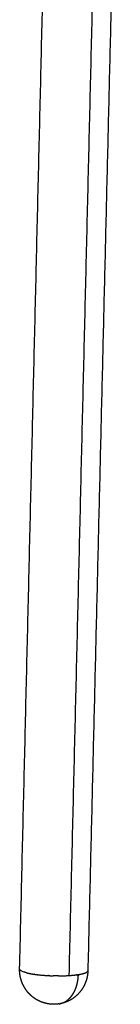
# Model space of a CAD drawing. Header units: millimetres. Extents: x -1034 to 742, y 1139 to 3175.
# Tile 2 of 15: x -805 to -784, y 1139 to 1342. Entities that reach past the tile are written whole.
import ezdxf

# ---------------------------------------------------------------- set-up
doc = ezdxf.new("R2010")
doc.units = ezdxf.units.MM
doc.header["$MEASUREMENT"] = 0
doc.layers.add('2DVýkres$viditelné$tečné', color=7, linetype='Continuous', true_color=0x000000)
doc.layers.add('2DVýkres$viditelné$čáry', color=7, linetype='Continuous', true_color=0x000000)

msp = doc.modelspace()

# ---------------------------------------------------------------- linework, layer by layer
at = {"layer": '2DVýkres$viditelné$tečné'}
msp.add_open_spline([(-787.57, 1459.59), (-791.36, 1302.17), (-795.15, 1144.74)], degree=2, dxfattribs=at)
for points, weights in [([(-793.18, 1144.85), (-793.18, 1144.85), (-793.18, 1144.85), (-793.18, 1144.85)], [4631.46728849, 4631.46716789, 4631.46704764, 4631.46692773]), ([(-793.56, 1142.57), (-793.53, 1142.66), (-793.5, 1142.74), (-793.48, 1142.83)], [4632.08760412, 4632.04694167, 4632.00809446, 4631.97108625]), ([(-794.45, 1140.71), (-794.44, 1140.72), (-794.44, 1140.72), (-794.44, 1140.73)], [4633.39915775, 4633.39350347, 4633.3878595, 4633.38222586]), ([(-794.43, 1140.74), (-794.41, 1140.76), (-794.4, 1140.78), (-794.39, 1140.79)], [4633.36512802, 4633.34933018, 4633.33361436, 4633.31798109]), ([(-794.38, 1140.81), (-794.37, 1140.82), (-794.36, 1140.84), (-794.35, 1140.86)], [4633.30306598, 4633.286775, 4633.27057446, 4633.25446494]), ([(-794.34, 1140.88), (-794.33, 1140.89), (-794.31, 1140.91), (-794.3, 1140.93)], [4633.23843241, 4633.22228636, 4633.20623264, 4633.19027186]), ([(-794.29, 1140.94), (-794.28, 1140.96), (-794.27, 1140.98), (-794.26, 1141)], [4633.17479524, 4633.15879989, 4633.14289878, 4633.12709254]), ([(-794.25, 1141.01), (-794.24, 1141.03), (-794.23, 1141.05), (-794.22, 1141.07)], [4633.11216197, 4633.09632311, 4633.08058042, 4633.06493455]), ([(-794.21, 1141.08), (-794.2, 1141.1), (-794.19, 1141.12), (-794.17, 1141.14)], [4633.05054001, 4633.03486347, 4633.01928507, 4633.00380543]), ([(-794.15, 1141.18), (-794.15, 1141.19), (-794.14, 1141.2), (-794.13, 1141.21)], [4632.97107042, 4632.9619158, 4632.95279651, 4632.94371271]), ([(-794.11, 1141.25), (-794.11, 1141.26), (-794.1, 1141.27), (-794.09, 1141.28)], [4632.91362589, 4632.90393052, 4632.89427646, 4632.88466386]), ([(-794.07, 1141.32), (-794.07, 1141.33), (-794.06, 1141.35), (-794.05, 1141.36)], [4632.857132, 4632.84692902, 4632.83677372, 4632.82666633])]:
    msp.add_rational_spline(points, weights, degree=3, dxfattribs=at)
msp.add_rational_spline([(-796.8, 1138.97), (-796.8, 1138.97), (-796.8, 1138.97), (-796.8, 1138.97), (-796.8, 1138.97), (-796.8, 1138.97)], [4636.70830575, 4636.70829542, 4636.70828508, 4636.70766226, 4636.7070498, 4636.70643738], degree=3, knots=[18.992179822, 18.992179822, 18.992179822, 18.992179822, 18.992225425, 18.992225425, 18.994929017, 18.994929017, 18.994929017, 18.994929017], dxfattribs=at)
at = {"layer": '2DVýkres$viditelné$čáry'}
for points in [[(-805.37, 1146.11), (-801.62, 1303.22), (-797.87, 1460.34)], [(-784.46, 1425.59), (-787.83, 1285.67), (-791.21, 1145.75)]]:
    msp.add_open_spline(points, degree=2, dxfattribs=at)
for points, weights, degree, knots in [([(-799.55, 1138.91), (-799.58, 1138.92), (-799.61, 1138.92), (-799.63, 1138.93), (-800.1, 1139.02), (-800.56, 1139.16), (-801, 1139.34), (-801.78, 1139.67), (-802.48, 1140.12), (-803.1, 1140.69), (-803.39, 1140.97), (-803.67, 1141.27), (-803.91, 1141.6), (-804.56, 1142.45), (-805.01, 1143.43), (-805.23, 1144.48), (-805.26, 1144.65), (-805.29, 1144.83), (-805.32, 1145.01), (-805.36, 1145.36), (-805.38, 1145.72), (-805.37, 1146.08)], [4637.25230905, 4637.25331406, 4637.25434203, 4637.25539296, 4621.25343565, 4621.25343565, 4637.25539296, 4589.04818818, 4589.04818818, 4637.25539296, 4625.96954364, 4625.96954364, 4637.25539296, 4560.65580498, 4560.65580498, 4637.25539296, 4635.10675747, 4635.10675747, 4637.25539296, 4628.54895473, 4628.54895473, 4637.25539296], 3, [4.388156, 4.388156, 4.388156, 4.388156, 4.497662, 4.497662, 4.497662, 4.857041, 4.857041, 4.857041, 5.484344, 5.484344, 5.484344, 5.789197, 5.789197, 5.789197, 6.589132, 6.589132, 6.589132, 6.723188, 6.723188, 6.723188, 6.993148, 6.993148, 6.993148, 6.993148]), ([(-803.25, 1145.17), (-803.23, 1145.16), (-803.21, 1145.16), (-803, 1145.12), (-802.79, 1145.08)], [4616.87558984, 4624.02877061, 4631.2597289, 4630.93173182, 4631.2597289], 2, [15.6239233, 15.6239233, 15.6239233, 15.7079633, 15.7079633, 15.813159, 15.813159, 15.813159]), ([(-802.3, 1145.01), (-802.31, 1145.01), (-802.32, 1145.01), (-802.33, 1145.01), (-802.33, 1145.01), (-802.33, 1145.01)], [4630.21065026, 4630.22127402, 4630.23194579, 4630.24360116, 4630.24453681, 4630.24547274], 3, [14.04860638, 14.04860638, 14.04860638, 14.04860638, 14.10447139, 14.10447139, 14.10934593, 14.10934593, 14.10934593, 14.10934593]), ([(-791.21, 1145.74), (-791.23, 1144.9), (-791.44, 1144.09), (-791.64, 1143.36), (-791.98, 1142.69), (-792.15, 1142.34), (-792.36, 1142.02)], [1, 0.993295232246, 1, 0.994452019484, 1, 0.99855924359, 1], 2, [0, 0, 0, 0.4163162, 0.4163162, 0.7939824, 0.7939824, 0.9858401, 0.9858401, 0.9858401]), ([(-792.36, 1142.02), (-793.03, 1140.99), (-793.94, 1140.16), (-795.03, 1139.59), (-795.61, 1139.3), (-796.21, 1139.08), (-796.84, 1138.95), (-796.9, 1138.93), (-796.96, 1138.92), (-797.02, 1138.91), (-797.03, 1138.91), (-797.04, 1138.91), (-797.06, 1138.91)], [1, 0.978045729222, 0.978045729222, 1, 0.993784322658, 0.993784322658, 1, 0.999999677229, 0.999999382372, 0.999999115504, 0.99999906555, 0.999999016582, 0.999998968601], 3, [0, 0, 0, 0, 0.913884, 0.913884, 0.913884, 1.396001, 1.396001, 1.396001, 1.654191, 1.654191, 1.654191, 1.702682, 1.702682, 1.702682, 1.702682]), ([(-796.8, 1138.97), (-796.2, 1139.13), (-795.64, 1139.45), (-794.89, 1140.15), (-794.66, 1140.41), (-794.45, 1140.71)], [4636.70641161, 4635.87219811, 4635.08566501, 4634.02678855, 4633.70147405, 4633.39918188], 3, [3.293722, 3.293722, 3.293722, 3.293722, 6.973803, 6.973803, 8.842839, 8.842839, 8.842839, 8.842839])]:
    msp.add_rational_spline(points, weights, degree=degree, knots=knots, dxfattribs=at)
for points, weights, degree in [([(-805.35, 1146), (-805.38, 1146.06), (-805.37, 1146.11)], [1, 0.971565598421, 1], 2), ([(-805.35, 1146), (-805.35, 1146), (-805.35, 1146)], [4127.18310713, 4127.50620537, 4127.82993518], 2), ([(-805.33, 1145.97), (-805.34, 1145.98), (-805.35, 1145.99), (-805.35, 1146)], [4637.4006502, 4637.48664066, 4637.57246285, 4637.65815859], 3), ([(-805.33, 1145.97), (-805.32, 1145.94), (-805.3, 1145.92)], [1, 0.997048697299, 1], 2), ([(-805.29, 1145.92), (-805.29, 1145.92), (-805.3, 1145.92), (-805.3, 1145.92)], [4636.95664568, 4636.9682679, 4636.97989545, 4636.99152843], 3), ([(-805.29, 1145.91), (-805.29, 1145.91), (-805.29, 1145.91), (-805.29, 1145.92)], [4636.88205514, 4636.90689435, 4636.93175694, 4636.95664396], 3), ([(-805.29, 1145.91), (-805.28, 1145.9), (-805.28, 1145.9)], [3977.3776663, 3977.62289773, 3977.87140137], 2), ([(-805.27, 1145.89), (-805.27, 1145.89), (-805.28, 1145.9), (-805.28, 1145.9)], [4636.73663909, 4636.77909186, 4636.8216074, 4636.864191], 3), ([(-803.96, 1145.33), (-803.96, 1145.32), (-803.96, 1145.32)], [4367.624412, 4367.86972697, 4368.11518922], 2), ([(-803.85, 1145.3), (-803.89, 1145.31), (-803.92, 1145.32), (-803.96, 1145.32)], [4632.27018158, 4632.33139558, 4632.39316232, 4632.45547007], 3), ([(-803.85, 1145.3), (-803.57, 1145.23), (-803.28, 1145.17)], [1, 0.999732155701, 1], 2), ([(-803.28, 1145.17), (-803.26, 1145.17), (-803.25, 1145.17)], [4400.67213549, 4397.19864377, 4393.76350192], 2), ([(-802.78, 1145.08), (-802.79, 1145.08), (-802.79, 1145.08), (-802.79, 1145.08)], [4630.72682016, 4630.7305831, 4630.73435011, 4630.73812121], 3), ([(-802.78, 1145.08), (-802.68, 1145.06), (-802.56, 1145.05)], [4488.25605522, 4455.42349403, 4424.59595136], 2), ([(-802.55, 1145.04), (-802.56, 1145.05), (-802.56, 1145.05), (-802.56, 1145.05)], [4630.46796989, 4630.47171744, 4630.47546924, 4630.47922529], 3), ([(-802.55, 1145.04), (-802.44, 1145.03), (-802.33, 1145.01)], [4421.74185514, 4393.01043241, 4366.03118627], 2), ([(-802.3, 1145.01), (-802.19, 1144.99), (-802.08, 1144.98)], [4357.43531395, 4331.95883027, 4308.07777766], 2), ([(-802.06, 1144.97), (-802.06, 1144.97), (-802.07, 1144.98), (-802.08, 1144.98)], [4629.98376977, 4629.99185047, 4629.99996192, 4630.00810425], 3), ([(-802.06, 1144.97), (-800.75, 1144.8), (-799.43, 1144.74)], [1, 0.999210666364, 1], 2), ([(-799.41, 1144.73), (-799.41, 1144.73), (-799.42, 1144.74), (-799.43, 1144.74)], [4628.56690669, 4628.56869154, 4628.57049448, 4628.5723155], 3), ([(-799.41, 1144.73), (-798.91, 1144.71), (-798.41, 1144.69)], [1, 0.999922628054, 1], 2), ([(-797.32, 1144.68), (-797.86, 1144.68), (-798.41, 1144.69)], [1, 0.999906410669, 1], 2), ([(-797.32, 1144.68), (-795.21, 1144.68), (-793.61, 1144.89)], [3964.47075572, 4036.35835024, 4481.26216382], 2), ([(-793.6, 1144.89), (-793.6, 1144.89), (-793.61, 1144.89), (-793.61, 1144.89)], [4630.8991876, 4630.89308383, 4630.88699011, 4630.88090644], 3), ([(-793.6, 1144.89), (-793.39, 1144.92), (-793.18, 1144.95)], [1, 0.999909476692, 1], 2), ([(-793.48, 1142.83), (-793.24, 1143.73), (-793.19, 1144.66)], [1, 0.994434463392, 1], 2), ([(-793.18, 1144.85), (-793.18, 1144.82), (-793.18, 1144.79), (-793.19, 1144.76)], [4631.46728843, 4631.47016629, 4631.47323914, 4631.47650657], 3), ([(-793.19, 1144.75), (-793.19, 1144.75), (-793.19, 1144.76), (-793.19, 1144.76)], [4631.47732222, 4631.47704722, 4631.47677357, 4631.47650127], 3), ([(-793.19, 1144.75), (-793.19, 1144.72), (-793.19, 1144.69), (-793.19, 1144.66)], [4631.47732793, 4631.48049093, 4631.48383267, 4631.48735277], 3), ([(-793.18, 1144.95), (-791.87, 1145.15), (-791.42, 1145.46)], [4631.45861891, 4173.84207743, 4027.75017602], 2), ([(-793.18, 1144.95), (-793.18, 1144.92), (-793.18, 1144.88), (-793.18, 1144.85)], [4631.45861891, 4631.4611765, 4631.46394624, 4631.46692768], 3), ([(-791.34, 1145.53), (-791.38, 1145.49), (-791.42, 1145.46)], [1, 0.997861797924, 1], 2), ([(-791.34, 1145.53), (-791.25, 1145.59), (-791.22, 1145.69)], [1, 0.963178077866, 1], 2), ([(-791.21, 1145.74), (-791.21, 1145.72), (-791.21, 1145.71), (-791.22, 1145.69)], [4638.17120276, 4638.05120938, 4637.93117836, 4637.81099338], 3), ([(-791.21, 1145.74), (-791.21, 1145.74), (-791.21, 1145.75)], [3960.41930731, 3959.97692577, 3959.7003839], 2), ([(-794.05, 1141.36), (-793.75, 1141.94), (-793.56, 1142.57)], [1, 0.995703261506, 1], 2), ([(-794.44, 1140.73), (-794.43, 1140.73), (-794.43, 1140.74), (-794.43, 1140.74)], [4633.3822589, 4633.37655391, 4633.37085712, 4633.36516846], 3), ([(-794.39, 1140.79), (-794.39, 1140.8), (-794.39, 1140.8), (-794.38, 1140.81)], [4633.31803186, 4633.31305379, 4633.30808192, 4633.30311621], 3), ([(-794.35, 1140.86), (-794.34, 1140.86), (-794.34, 1140.87), (-794.34, 1140.88)], [4633.2545094, 4633.24915419, 4633.24380929, 4633.2384747], 3), ([(-794.3, 1140.93), (-794.3, 1140.93), (-794.3, 1140.94), (-794.29, 1140.94)], [4633.19030698, 4633.18513728, 4633.17997756, 4633.17482784], 3), ([(-794.26, 1141), (-794.26, 1141), (-794.25, 1141.01), (-794.25, 1141.01)], [4633.1271168, 4633.12212935, 4633.11715156, 4633.11218346], 3), ([(-794.22, 1141.07), (-794.21, 1141.07), (-794.21, 1141.08), (-794.21, 1141.08)], [4633.06494683, 4633.06013831, 4633.05533915, 4633.05054937], 3), ([(-794.18, 1141.14), (-794.17, 1141.15), (-794.16, 1141.17), (-794.15, 1141.18)], [4633.00380501, 4632.99284019, 4632.9819261, 4632.97106295], 3), ([(-794.13, 1141.21), (-794.13, 1141.22), (-794.12, 1141.24), (-794.11, 1141.25)], [4632.94369927, 4632.93362341, 4632.92359222, 4632.91360589], 3), ([(-794.09, 1141.28), (-794.09, 1141.3), (-794.08, 1141.31), (-794.07, 1141.32)], [4632.88463756, 4632.87541922, 4632.86623992, 4632.85709981], 3), ([(-797.94, 1138.81), (-798.75, 1138.77), (-799.55, 1138.91)], [1, 0.993393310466, 1], 2), ([(-797.18, 1138.89), (-797.56, 1138.82), (-797.94, 1138.81)], [1, 0.998499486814, 1], 2), ([(-797.18, 1138.88), (-797.02, 1138.91), (-796.86, 1138.95)], [1, 0.998977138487, 1], 2), ([(-796.8, 1138.97), (-796.82, 1138.96), (-796.84, 1138.96), (-796.86, 1138.95)], [4636.70830894, 4636.73484854, 4636.76143785, 4636.78807578], 3)]:
    msp.add_rational_spline(points, weights, degree=degree, dxfattribs=at)
msp.add_open_spline([(-803.96, 1145.33), (-804.04, 1145.35), (-804.19, 1145.39), (-804.47, 1145.47), (-804.77, 1145.58), (-805.06, 1145.72), (-805.21, 1145.83), (-805.27, 1145.89)], degree=3, knots=[0, 0, 0, 0, 0.0627318, 0.1203721, 0.2193535, 0.3006036, 0.3603774, 0.3603774, 0.3603774, 0.3603774], dxfattribs=at)

doc.saveas('drawing.dxf')
